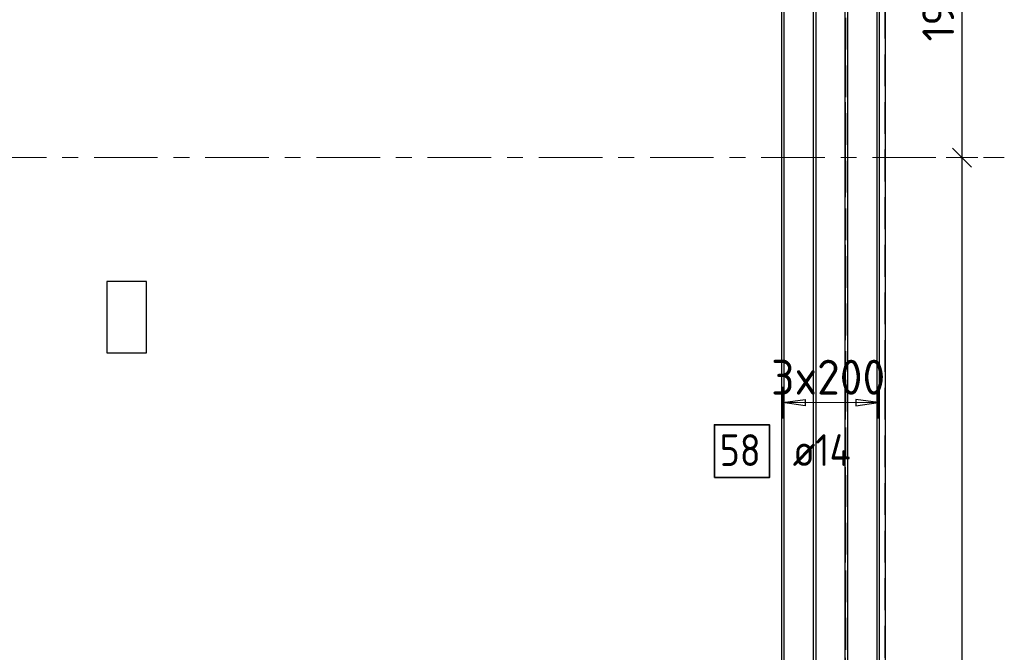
# Model space of a CAD drawing. Header units: metres. Extents: x -38 to 98, y -15 to 19.
# Tile 32 of 64: x 56.4 to 62.6, y 4.28 to 8.27. Entities that reach past the tile are written whole.
import ezdxf

# ---------------------------------------------------------------- set-up
doc = ezdxf.new("R2010")
doc.units = ezdxf.units.M
doc.header["$PDMODE"] = 65
for name, pattern in [('______11', [0.5, 0.4, -0.05, 0, -0.05]), ('______2', [0.27, 0.2, -0.07]), ('______5', [1.1, 0.8, -0.1, 0.1, -0.1])]:
    doc.linetypes.add(name, pattern=pattern)
for name, color, linetype, lineweight in [('XR$2$Осевая линия (1)', 7, '______5', 13), ('XR$3$Перекрытие (1)', 7, 'Continuous', 35), ('XR$3$Размерная линия (1)', 7, 'Continuous', 13), ('XR$5$Стена (1)', 7, 'Continuous', 35)]:
    doc.layers.add(name, color=color, linetype=linetype, lineweight=lineweight)
doc.layers.add('XR$3$Арм.стержн.Доп. Арм. верхн.зоны У', color=7, linetype='Continuous', lineweight=35, true_color=0x739641)
doc.styles.add('ISOCPEUR', font='txt')
doc.dimstyles.new('DIMSTYLE_3', dxfattribs={"dimtxt": 0.2, "dimasz": 0.2, "dimexe": 0, "dimexo": 0, "dimgap": 0.1, "dimtad": 2, "dimdec": 0, "dimlfac": 1000, "dimrnd": 5, "dimzin": 12, "dimdsep": 46, "dimtxsty": 'ISOCPEUR', "dimblk1": 'ALL_ML_STRICH', "dimblk2": 'ALL_ML_STRICH', "dimsah": 1, "dimcen": 0, "dimclrd": 7, "dimclre": 256, "dimclrt": 7, "dimadec": 0, "dimazin": 0, "dimtfac": 1, "dimtdec": 0, "dimtix": 1, "dimtmove": 2, "dimatfit": 3, "dimfxl": 0, "dimtzin": 0, "dimlwd": 0, "dimlwe": -3, "dimarcsym": 0})

# ---------------------------------------------------------------- blocks, each defined once
blk = doc.blocks.new('ALL_ML_STRICH')
at = {"color": 0, "linetype": 'ByBlock', "lineweight": -2}
for p, q in [((0, -0.5), (0, 0.5)), ((-1, 0), (0.5, 0)), ((-0.3, -0.3), (0.3, 0.3))]:
    blk.add_line(p, q, dxfattribs=at)
blk = doc.blocks.new('*D200')
at = {"layer": 'DEFPOINTS', "color": 7, "linetype": 'Continuous', "lineweight": 13, "transparency": 33554687}
for p in [(62.3068, 7.4), (61.6765, -0.0313), (62.3341, -0.0313)]:
    blk.add_point(p, dxfattribs=at)
at = {"layer": 'XR$3$Размерная линия (1)', "color": 9, "linetype": 'Continuous', "lineweight": -2, "true_color": 0xc7c7c7, "transparency": 33554687}
for p, q in [((62.3268, 7.4), (62.3341, 7.4)), ((61.6965, -0.0313), (62.3341, -0.0313))]:
    blk.add_line(p, q, dxfattribs=at)
at = {"layer": 'XR$3$Размерная линия (1)', "color": 7, "linetype": 'Continuous', "lineweight": -2, "transparency": 33554687}
blk.add_line((62.3341, -0.0313), (62.3341, 7.4), dxfattribs=at)
at = {"layer": 'XR$3$Размерная линия (1)', "color": 7, "linetype": 'Continuous', "lineweight": 13, "transparency": 33554687, "xscale": 0.2, "yscale": 0.2, "zscale": 0.2}
for p, rotation in [((62.3341, 7.4), 90), ((62.3341, -0.0313), 270)]:
    blk.add_blockref('ALL_ML_STRICH', p, dxfattribs=dict(at, rotation=rotation))
at = {"layer": 'XR$3$Размерная линия (1)', "color": 7, "linetype": 'Continuous', "lineweight": 13, "transparency": 33554687, "insert": (62.1841, 3.6843), "char_height": 0.2, "width": 0.8, "attachment_point": 5, "rotation": 90, "style": 'ISOCPEUR'}
blk.add_mtext('\\A1;{7430}', dxfattribs=at)
blk = doc.blocks.new('*D201')
at = {"layer": 'DEFPOINTS', "color": 7, "linetype": 'Continuous', "lineweight": 13, "transparency": 33554687}
for p in [(61.7462, 9.3287), (62.3068, 7.4), (62.3341, 7.4)]:
    blk.add_point(p, dxfattribs=at)
at = {"layer": 'XR$3$Размерная линия (1)', "color": 9, "linetype": 'Continuous', "lineweight": -2, "true_color": 0xc7c7c7, "transparency": 33554687}
for p, q in [((61.7662, 9.3287), (62.3341, 9.3287)), ((62.3268, 7.4), (62.3341, 7.4))]:
    blk.add_line(p, q, dxfattribs=at)
at = {"layer": 'XR$3$Размерная линия (1)', "color": 7, "linetype": 'Continuous', "lineweight": -2, "transparency": 33554687}
blk.add_line((62.3341, 7.4), (62.3341, 9.3287), dxfattribs=at)
at = {"layer": 'XR$3$Размерная линия (1)', "color": 7, "linetype": 'Continuous', "lineweight": 13, "transparency": 33554687, "xscale": 0.2, "yscale": 0.2, "zscale": 0.2}
for p, rotation in [((62.3341, 9.3287), 90), ((62.3341, 7.4), 270)]:
    blk.add_blockref('ALL_ML_STRICH', p, dxfattribs=dict(at, rotation=rotation))
at = {"layer": 'XR$3$Размерная линия (1)', "color": 7, "linetype": 'Continuous', "lineweight": 13, "transparency": 33554687, "insert": (62.1841, 8.3943), "char_height": 0.2, "width": 0.8, "attachment_point": 5, "rotation": 90, "style": 'ISOCPEUR'}
blk.add_mtext('\\A1;{1930}', dxfattribs=at)

msp = doc.modelspace()

# ---------------------------------------------------------------- linework, layer by layer
at = {"layer": 'XR$2$Осевая линия (1)', "color": 253, "linetype": '______11', "lineweight": 13, "true_color": 0xa0a0a0, "transparency": 33554687}
for p, q in [((61.6, -2.65), (61.6, 18.35)), ((-2.63, 7.4), (62.6, 7.4))]:
    msp.add_line(p, q, dxfattribs=at)
at = {"layer": 'XR$3$Арм.стержн.Доп. Арм. верхн.зоны У', "color": 253, "linetype": 'Continuous', "lineweight": -3, "true_color": 0xa0a0a0, "transparency": 33554687}
for p, q in [((61.206, 5.8567), (61.206, 5.9567)), ((61.806, 5.8567), (61.806, 5.9567)), ((61.206, 5.8567), (61.206, 5.7567)), ((61.806, 5.8567), (61.806, 5.7567))]:
    msp.add_line(p, q, dxfattribs=at)
at = {"layer": 'XR$3$Арм.стержн.Доп. Арм. верхн.зоны У', "color": 7, "linetype": 'Continuous', "lineweight": 25, "transparency": 33554687}
for p, q in [((61.206, 5.8567), (61.346, 5.8767)), ((61.346, 5.8367), (61.206, 5.8567)), ((61.346, 5.8767), (61.346, 5.8367)), ((61.806, 5.8567), (61.666, 5.8767)), ((61.666, 5.8767), (61.666, 5.8367)), ((61.666, 5.8367), (61.806, 5.8567))]:
    msp.add_line(p, q, dxfattribs=at)
at = {"layer": 'XR$3$Арм.стержн.Доп. Арм. верхн.зоны У', "color": 7, "linetype": 'Continuous', "lineweight": 13, "transparency": 33554687}
for p, q in [((61.206, 5.8567), (61.206, 5.8567)), ((61.206, 5.8567), (61.806, 5.8567)), ((61.806, 5.8567), (61.806, 5.8567))]:
    msp.add_line(p, q, dxfattribs=at)
at = {"layer": 'XR$3$Арм.стержн.Доп. Арм. верхн.зоны У', "color": 7, "linetype": 'Continuous', "lineweight": 25, "transparency": 33554687}
for points in [[(61.199, -0.0313), (61.199, 9.3287), (61.213, 9.3287), (61.213, -0.0313), (61.199, -0.0313)], [(61.399, -0.0313), (61.399, 9.3287), (61.413, 9.3287), (61.413, -0.0313), (61.399, -0.0313)], [(61.599, -0.0313), (61.599, 9.3287), (61.613, 9.3287), (61.613, -0.0313), (61.599, -0.0313)], [(61.799, -0.0313), (61.799, 9.3287), (61.813, 9.3287), (61.813, -0.0313), (61.799, -0.0313)]]:
    msp.add_lwpolyline(points, dxfattribs=at)
at = {"layer": 'XR$3$Арм.стержн.Доп. Арм. верхн.зоны У', "color": 7, "linetype": 'Continuous', "lineweight": 35, "transparency": 33554687}
msp.add_lwpolyline([(60.775, 5.384), (61.1216, 5.384), (61.1216, 5.7174), (60.775, 5.7174), (60.775, 5.384)], dxfattribs=at)
at = {"layer": 'XR$3$Перекрытие (1)', "color": 7, "linetype": 'Continuous', "lineweight": 25, "transparency": 33554687}
for p, q in [((61.85, 16.65), (61.85, -0.25)), ((56.95, 6.62), (56.95, 6.17)), ((57.2, 6.62), (56.95, 6.62)), ((57.2, 6.17), (57.2, 6.62)), ((56.95, 6.17), (57.2, 6.17))]:
    msp.add_line(p, q, dxfattribs=at)
at = {"layer": 'XR$5$Стена (1)', "color": 253, "linetype": '______2', "lineweight": -3, "true_color": 0xa0a0a0, "transparency": 33554687}
for p, q in [((61.85, -0.25), (61.85, 16.4)), ((61.6, 8.88), (61.6, 6.12)), ((61.6, 6), (61.6, 0))]:
    msp.add_line(p, q, dxfattribs=at)

# ---------------------------------------------------------------- texts
at = {"layer": 'XR$3$Арм.стержн.Доп. Арм. верхн.зоны У', "color": 7, "linetype": 'Continuous', "lineweight": 13, "transparency": 33554687, "insert": (61.132, 5.9067), "char_height": 0.22, "width": 0.873359, "attachment_point": 7, "style": 'ISOCPEUR'}
msp.add_mtext('\\W0.95;3x200', dxfattribs=at)
at = {"layer": 'XR$3$Арм.стержн.Доп. Арм. верхн.зоны У', "color": 7, "linetype": 'Continuous', "lineweight": 25, "transparency": 33554687, "char_height": 0.2, "attachment_point": 7, "style": 'ISOCPEUR'}
for s, insert, width in [('\\W0.87;58', (60.8083, 5.4574), 0.367208), ('\\W0.89; ø14 ', (61.155, 5.4574), 0.769432)]:
    msp.add_mtext(s, dxfattribs=dict(at, insert=insert, width=width))

# ---------------------------------------------------------------- dimensions: what is measured, and where the dimension line sits
at = {"layer": 'XR$3$Размерная линия (1)', "color": 7, "linetype": 'Continuous', "lineweight": 13, "transparency": 33554687}
for base, p1, p2, picture, middle in [((62.3341, 9.3287), (62.3268, 7.4), (61.7662, 9.3287), '*D201', (62.1841, 8.3943)), ((62.3341, 7.4), (61.6965, -0.0313), (62.3268, 7.4), '*D200', (62.1841, 3.6843))]:
    dim = msp.add_linear_dim(base=base, p1=p1, p2=p2, angle=90, dimstyle='DIMSTYLE_3', override={"dimpost": '<>', "dimclrd": 7, "dimclre": 9, "dimclrt": 7, "dimlwd": 0, "dimlwe": 65533}, dxfattribs=at)
    dim.commit()
    dim.dimension.update_dxf_attribs({"geometry": picture, "text_midpoint": middle, "dimtype": 160})

doc.saveas('drawing.dxf')
